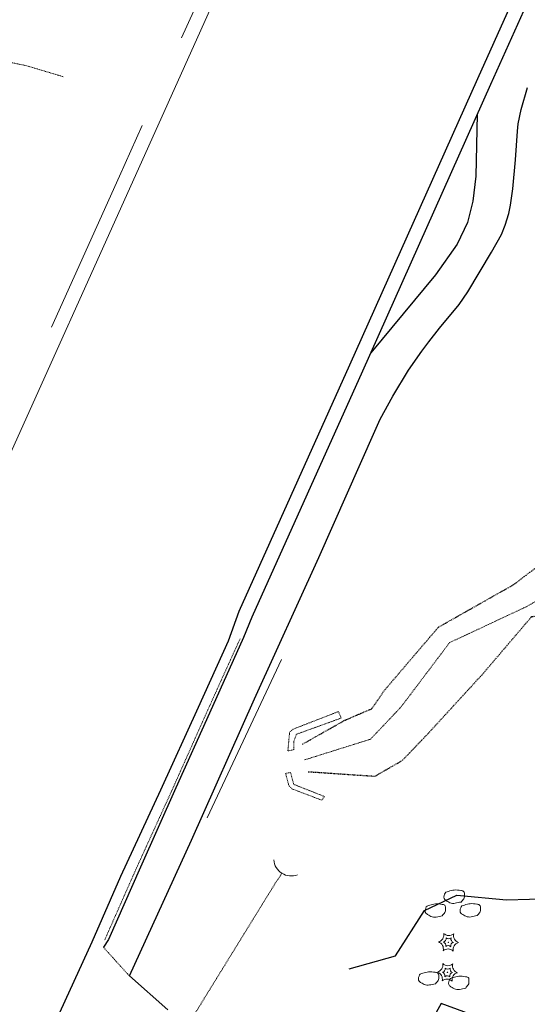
# Model space of a CAD drawing. Extents: x 386588 to 390135, y 96998 to 113606.
# Tile 48 of 93: x 388161 to 388250, y 102112 to 102284. Entities that reach past the tile are written whole.
import ezdxf

# ---------------------------------------------------------------- set-up
doc = ezdxf.new("R2010")
doc.units = 0
doc.header["$MEASUREMENT"] = 0
for name, pattern in [('Echnl', [0.4, 0.145, -0.02, 0.01, -0.02, 0.01, -0.02, 0.01, -0.02, 0.145]), ('Wisdot1', [0.0625, 0.03125, -0.03125]), ('Wisdot3', [0.1875, 0.125, -0.0625]), ('Wisdot5', [0.1, 0.05, -0.05]), ('Wisdot6', [0.375, 0.125, -0.0625, 0.03125, -0.0625, 0.03125, -0.0625])]:
    doc.linetypes.add(name, pattern=pattern)
for name, color, linetype, lineweight in [('E_BMGRD', 2, 'Egr', 15), ('E_DRN', 40, 'Continuous', 15), ('E_DRN_Pipe', 5, 'Wisdot5', 15), ('E_DTM_BreakLines', 30, 'Continuous', 25), ('E_DWY', 2, 'Wisdot3', 15), ('E_LAND_Vegetation', 3, 'Continuous', 15), ('E_MISCPROP_Solid', 241, 'Continuous', 15), ('E_RDWY', 21, 'Continuous', 25), ('E_RDWY_AsphConc', 200, 'Continuous', 25), ('E_RDWY_C_and_G', 21, 'Continuous', 25), ('E_STRUCT_WingWall', 40, 'Wisdot1', 15), ('E_WTR_Channel', 4, 'Echnl', 15), ('E_WTR_Edge', 4, 'Echnl', 25), ('E_WTR_FlowLine', 4, 'Wisdot6', 15)]:
    doc.layers.add(name, color=color, linetype=linetype, lineweight=lineweight)
doc.layers.add('P2S1_Complete', color=7, linetype='Continuous', lineweight=15, transparency=0.9)
doc.linetypes.add('Egr', pattern='A,0.1,[13,dgnlstyle-ewdotudls.shx,S=0.0002,R=0,X=0,Y=0],0.1', length=0.2)

# ---------------------------------------------------------------- blocks, each defined once
blk = doc.blocks.new('CULV')
at = {"layer": 'E_DRN'}
blk.add_arc((0, 6.15), 6.15, 216.8699, 323.1301, dxfattribs=at)

msp = doc.modelspace()

# ---------------------------------------------------------------- linework, layer by layer
at = {"layer": 'E_BMGRD', "flags": 128}
msp.add_lwpolyline([(388207.18, 102172.31), (388194.18, 102144.69)], dxfattribs=at)
at = {"layer": 'E_DRN_Pipe', "flags": 128}
msp.add_lwpolyline([(388207.24, 102135), (388206.04, 102133.21), (388180.73, 102092.2), (388179.73, 102089.98)], dxfattribs=at)
at = {"layer": 'E_DTM_BreakLines', "flags": 128}
msp.add_lwpolyline([(388218.96, 102118.31), (388227.08, 102120.58), (388232.13, 102128.48), (388237.77, 102131.18), (388246.45, 102130.37), (388258.52, 102130.72), (388265.83, 102137.17), (388274.82, 102141.56), (388279.83, 102146.11)], dxfattribs=at)
at = {"layer": 'E_DWY', "flags": 128}
for points in [[(388169.03, 102274.11), (388162.56, 102276.04), (388151.04, 102278.4), (388133.51, 102281.08), (388101.02, 102285.91)], [(388180.59, 102117.07), (388176.05, 102122.08)]]:
    msp.add_lwpolyline(points, dxfattribs=at)
at = {"layer": 'E_LAND_Vegetation'}
for centre in [(388236.32, 102122.97), (388236.16, 102117.69)]:
    msp.add_circle(centre, 0.0366, dxfattribs=at)
at = {"layer": 'E_LAND_Vegetation', "extrusion": (0, 0, -1)}
for centre, radius in [((-388234.23, 102124.27), 1.29), ((-388235.28, 102123.62), 0.645), ((-388234.06, 102118.99), 1.29), ((-388235.11, 102118.34), 0.645)]:
    msp.add_arc(centre, radius, 168.9999, 254.812, dxfattribs=at)
at = {"layer": 'E_LAND_Vegetation'}
for centre, radius, start, end in [((388236.4, 102125.43), 1.29, 225.2113, 310.9762), ((388238.5, 102124.13), 1.29, 165.2113, 250.9762), ((388234.15, 102121.81), 1.29, 345.2113, 70.9762), ((388235.23, 102122.39), 0.645, 345.2113, 70.9762), ((388236.28, 102121.73), 0.645, 45.2113, 130.9762), ((388236.36, 102124.2), 0.645, 225.2113, 310.9762), ((388237.37, 102122.32), 0.645, 105.2018, 190.9838), ((388237.41, 102123.55), 0.645, 165.2113, 250.9762), ((388238.42, 102121.66), 1.29, 105.2018, 190.9838), ((388236.24, 102120.5), 1.29, 45.2113, 130.9762), ((388236.24, 102120.16), 1.29, 225.2113, 310.9762), ((388238.33, 102118.85), 1.29, 165.2113, 250.9762), ((388233.98, 102116.53), 1.29, 345.2113, 70.9762), ((388235.07, 102117.11), 0.645, 345.2113, 70.9762), ((388236.2, 102118.92), 0.645, 225.2113, 310.9762), ((388237.2, 102117.04), 0.645, 105.2018, 190.9838), ((388237.25, 102118.27), 0.645, 165.2113, 250.9762), ((388238.25, 102116.39), 1.29, 105.2018, 190.9838), ((388236.07, 102115.23), 1.29, 45.2113, 130.9762), ((388236.12, 102116.46), 0.645, 45.2113, 130.9762)]:
    msp.add_arc(centre, radius, start, end, dxfattribs=at)
at = {"layer": 'E_MISCPROP_Solid'}
for points in [[(388238.55, 102129.99), (388238.7, 102130.18), (388238.85, 102130.37), (388239, 102130.56), (388239.14, 102130.74), (388239.11, 102131.02), (388239.12, 102131.25), (388239.12, 102131.45), (388239.16, 102131.65), (388238.97, 102131.84), (388238.83, 102132), (388238.66, 102131.96), (388238.5, 102131.99), (388238.11, 102132.04), (388237.72, 102132.13), (388237.34, 102132.08), (388237, 102132.04), (388236.67, 102131.94), (388236.34, 102131.84), (388236.18, 102131.8), (388236.03, 102131.77), (388235.89, 102131.68), (388235.77, 102131.6), (388235.72, 102131.47), (388235.67, 102131.34), (388235.56, 102131.06), (388235.46, 102130.63), (388235.7, 102130.42), (388235.85, 102130.28), (388236.02, 102130.19), (388236.2, 102130.08), (388236.32, 102130.01), (388236.44, 102129.93), (388236.58, 102129.87), (388236.87, 102129.74), (388237.18, 102129.72), (388237.48, 102129.78), (388237.83, 102129.85), (388238.19, 102129.92), (388238.55, 102129.99)], [(388235.25, 102127.58), (388235.41, 102127.77), (388235.56, 102127.96), (388235.71, 102128.15), (388235.85, 102128.33), (388235.82, 102128.61), (388235.82, 102128.84), (388235.83, 102129.04), (388235.86, 102129.24), (388235.68, 102129.43), (388235.53, 102129.59), (388235.37, 102129.55), (388235.21, 102129.58), (388234.82, 102129.63), (388234.43, 102129.72), (388234.04, 102129.67), (388233.71, 102129.63), (388233.38, 102129.53), (388233.05, 102129.43), (388232.89, 102129.39), (388232.74, 102129.36), (388232.6, 102129.27), (388232.47, 102129.19), (388232.43, 102129.06), (388232.38, 102128.93), (388232.27, 102128.65), (388232.17, 102128.22), (388232.41, 102128.01), (388232.56, 102127.87), (388232.73, 102127.78), (388232.9, 102127.67), (388233.03, 102127.6), (388233.14, 102127.52), (388233.28, 102127.46), (388233.58, 102127.33), (388233.89, 102127.31), (388234.19, 102127.37), (388234.54, 102127.44), (388234.9, 102127.51), (388235.25, 102127.58)], [(388241.35, 102127.61), (388241.5, 102127.8), (388241.65, 102127.99), (388241.8, 102128.18), (388241.95, 102128.36), (388241.92, 102128.64), (388241.92, 102128.87), (388241.92, 102129.07), (388241.96, 102129.27), (388241.78, 102129.46), (388241.63, 102129.62), (388241.47, 102129.58), (388241.3, 102129.61), (388240.92, 102129.66), (388240.52, 102129.75), (388240.14, 102129.7), (388239.8, 102129.66), (388239.48, 102129.56), (388239.14, 102129.46), (388238.99, 102129.42), (388238.84, 102129.39), (388238.69, 102129.3), (388238.57, 102129.22), (388238.53, 102129.09), (388238.48, 102128.96), (388238.37, 102128.68), (388238.26, 102128.25), (388238.5, 102128.04), (388238.66, 102127.9), (388238.83, 102127.81), (388239, 102127.7), (388239.13, 102127.63), (388239.24, 102127.55), (388239.38, 102127.49), (388239.67, 102127.36), (388239.99, 102127.34), (388240.28, 102127.4), (388240.64, 102127.47), (388241, 102127.54), (388241.35, 102127.61)], [(388234.07, 102115.71), (388234.22, 102115.9), (388234.37, 102116.09), (388234.52, 102116.28), (388234.67, 102116.46), (388234.64, 102116.74), (388234.64, 102116.97), (388234.64, 102117.17), (388234.68, 102117.37), (388234.5, 102117.56), (388234.35, 102117.72), (388234.19, 102117.68), (388234.02, 102117.71), (388233.64, 102117.76), (388233.24, 102117.85), (388232.86, 102117.8), (388232.52, 102117.76), (388232.2, 102117.66), (388231.86, 102117.56), (388231.71, 102117.52), (388231.56, 102117.49), (388231.41, 102117.4), (388231.29, 102117.32), (388231.25, 102117.19), (388231.2, 102117.06), (388231.09, 102116.78), (388230.98, 102116.35), (388231.22, 102116.14), (388231.38, 102116), (388231.55, 102115.91), (388231.72, 102115.8), (388231.85, 102115.73), (388231.96, 102115.65), (388232.1, 102115.59), (388232.39, 102115.46), (388232.71, 102115.44), (388233, 102115.5), (388233.36, 102115.57), (388233.72, 102115.64), (388234.07, 102115.71)], [(388239.34, 102114.96), (388239.49, 102115.15), (388239.64, 102115.34), (388239.79, 102115.53), (388239.94, 102115.71), (388239.91, 102115.99), (388239.91, 102116.21), (388239.92, 102116.41), (388239.95, 102116.62), (388239.77, 102116.81), (388239.62, 102116.96), (388239.46, 102116.93), (388239.3, 102116.95), (388238.91, 102117.01), (388238.52, 102117.09), (388238.13, 102117.05), (388237.8, 102117.01), (388237.47, 102116.9), (388237.14, 102116.81), (388236.98, 102116.76), (388236.83, 102116.73), (388236.68, 102116.64), (388236.56, 102116.57), (388236.52, 102116.43), (388236.47, 102116.31), (388236.36, 102116.02), (388236.25, 102115.59), (388236.49, 102115.38), (388236.65, 102115.25), (388236.82, 102115.15), (388236.99, 102115.05), (388237.12, 102114.97), (388237.23, 102114.9), (388237.37, 102114.84), (388237.66, 102114.71), (388237.98, 102114.68), (388238.28, 102114.74), (388238.63, 102114.81), (388238.99, 102114.88), (388239.34, 102114.96)]]:
    msp.add_open_spline(points, degree=3, knots=[0, 0, 0, 0, 0.07602, 0.07602, 0.07602, 0.149123, 0.149123, 0.149123, 0.213068, 0.213068, 0.213068, 0.26491, 0.26491, 0.26491, 0.387033, 0.387033, 0.387033, 0.494232, 0.494232, 0.494232, 0.544513, 0.544513, 0.544513, 0.585913, 0.585913, 0.585913, 0.682846, 0.682846, 0.682846, 0.745547, 0.745547, 0.745547, 0.791166, 0.791166, 0.791166, 0.886027, 0.886027, 0.886027, 1, 1, 1, 1], dxfattribs=at)
at = {"layer": 'E_RDWY', "flags": 128}
for points in [[(388526.18, 102912.56), (388515.61, 102886.56), (388497.35, 102845.04), (388478.09, 102801.67), (388462.91, 102767.46), (388445.4, 102729.06), (388423.34, 102679.66), (388401.73, 102631.66), (388379.48, 102581.86), (388358.53, 102534.81), (388335.47, 102483.88), (388311.97, 102431.28), (388287.3, 102376.39), (388268.9, 102334.94), (388241.4, 102273.76), (388219.05, 102223.73), (388199.7, 102180.74), (388197.84, 102175.55)], [(388262.54, 102314.69), (388243.68, 102272.74), (388221.33, 102222.7), (388201.98, 102179.72), (388200.53, 102176.16)], [(388174, 102122.95), (388159.86, 102092.08), (388143.75, 102056.05), (388123.06, 102010.03), (388110.21, 101981.28), (388100.06, 101958.98)], [(388176.91, 102123.42), (388176.05, 102122.08)]]:
    msp.add_lwpolyline(points, dxfattribs=at)
at = {"layer": 'E_RDWY_AsphConc', "flags": 128}
for points in [[(388187.3, 102111.17), (388180.59, 102117.07), (388191.42, 102140.81), (388202.47, 102165.45), (388213.7, 102190.13), (388223.44, 102212.23), (388224.42, 102214.31), (388226.62, 102218.33), (388229.38, 102222.84), (388231.67, 102226.17), (388232.88, 102227.8), (388234.78, 102230.18), (388238.22, 102234.32), (388239.73, 102236.53), (388243.88, 102243.49), (388245.59, 102246.57), (388246.27, 102248.16), (388246.88, 102250.23), (388247.17, 102251.65), (388247.58, 102254.53), (388248.07, 102259.59), (388248.37, 102264.6), (388248.51, 102265.88), (388249.03, 102268.41), (388250.14, 102272.24)], [(388241.37, 102267.57), (388241.11, 102256.76), (388240.59, 102252.39), (388239.65, 102248.64), (388237.85, 102244.89), (388234.08, 102239.54), (388222.75, 102225.89)], [(388241.87, 102109.76), (388235.04, 102112.25), (388229.76, 102102.72)]]:
    msp.add_lwpolyline(points, dxfattribs=at)
at = {"layer": 'E_RDWY_C_and_G', "flags": 128}
for points in [[(388200.53, 102176.16), (388194.6, 102162.96), (388188.72, 102149.93), (388182.53, 102136.08), (388176.91, 102123.42)], [(388197.84, 102175.55), (388192.61, 102163.94), (388186.03, 102149.52), (388179.02, 102134.44), (388174, 102122.95)]]:
    msp.add_lwpolyline(points, dxfattribs=at)
at = {"layer": 'E_STRUCT_WingWall', "flags": 128}
for points in [[(388209.34, 102156.59), (388209.32, 102158.07), (388209.77, 102159.28), (388217.59, 102162.11), (388217.12, 102163.25), (388209.26, 102160.2), (388208.58, 102159.66), (388208.27, 102156.37), (388209.34, 102156.59)], [(388208.75, 102152.61), (388209.29, 102150.54), (388214.67, 102148.41), (388214.18, 102147.78), (388208.98, 102149.75), (388208.44, 102150.32), (388207.88, 102152.44), (388208.75, 102152.61)]]:
    msp.add_lwpolyline(points, dxfattribs=at)
at = {"layer": 'E_WTR_Channel', "flags": 128}
msp.add_lwpolyline([(388211.2, 102154.81), (388222.7, 102158.42), (388228, 102163.99), (388236.53, 102175.28), (388250.18, 102181.67), (388268.11, 102192.58), (388269.57, 102197.19), (388275.79, 102212.94), (388294.08, 102208.96)], dxfattribs=at)
at = {"layer": 'E_WTR_Edge', "flags": 128}
for points in [[(388210.83, 102157.55), (388218.21, 102161.72), (388222.94, 102163.75), (388225.24, 102167.06), (388234.58, 102177.99), (388247.66, 102185.37), (388261.34, 102195.74), (388263.9, 102199.72), (388266.58, 102209.12), (388271.72, 102214.51), (388274.28, 102215.53), (388296.11, 102213.88)], [(388211.84, 102152.75), (388223.5, 102151.96), (388228.27, 102154.71), (388232.72, 102159.35), (388242.21, 102169.69), (388250.87, 102179.82), (388264.93, 102181.76), (388269.53, 102187.52), (388271.58, 102190.97), (388273.51, 102195.77), (388280.34, 102207.65), (388284.48, 102209.52), (388292.61, 102204.14)]]:
    msp.add_lwpolyline(points, dxfattribs=at)
at = {"layer": 'E_WTR_FlowLine', "flags": 128}
msp.add_lwpolyline([(388199.91, 102175.94), (388194.14, 102163.21), (388188.13, 102149.75), (388181.76, 102135.78), (388176.24, 102123.29)], dxfattribs=at)
at = {"layer": 'P2S1_Complete', "flags": 128}
for points in [[(388139.21, 102163.07), (388146.41, 102178.48), (388159.08, 102206.71), (388181.11, 102255.7), (388208.38, 102316.36), (388220.88, 102345.38)], [(388189.71, 102280.91), (388193.05, 102288.36)], [(388167, 102230.4), (388178.84, 102256.73), (388182.81, 102265.58)]]:
    msp.add_lwpolyline(points, dxfattribs=at)

# ---------------------------------------------------------------- block references
at = {"layer": 'E_DRN', "xscale": 0.5, "yscale": 0.5, "zscale": 0.5, "rotation": 328.1874835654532}
msp.add_blockref('CULV', (388207.24, 102135), dxfattribs=at)

doc.saveas('drawing.dxf')
